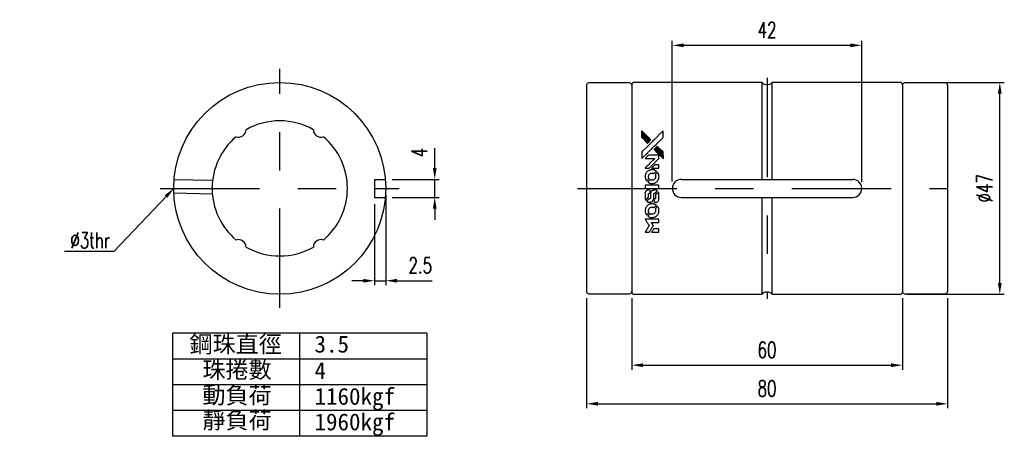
# Model space of a CAD drawing. Extents: x 7 to 226, y 57 to 149.
import ezdxf

# ---------------------------------------------------------------- set-up
doc = ezdxf.new("R2010")
doc.units = 0
doc.header["$MEASUREMENT"] = 0
doc.linetypes.add('CENTER', pattern=[47.5, 22, -8.5, 8.5, -8.5])
doc.linetypes.add('DASHED', pattern=[25.72, 12.86, -12.86])
doc.layers.get('0').update_dxf_attribs({"linetype": 'CONTINUOUS'})
for name, color, linetype in [('CL', 1, 'CENTER'), ('DIM', 4, 'CONTINUOUS'), ('HID', 2, 'DASHED'), ('OUT', 3, 'CONTINUOUS')]:
    doc.layers.add(name, color=color, linetype=linetype)
doc.styles.add('DIM-7', font='SIMPLEX.shx', dxfattribs={"width": 0.7, "bigfont": 'chineset.shx'})
doc.styles.add('T', font='txt')
doc.dimstyles.new('CNS', dxfattribs={"dimtxt": 3.5, "dimasz": 2.5, "dimexe": 1, "dimexo": 1.5, "dimgap": 0.09, "dimtad": 0, "dimdec": 4, "dimdsep": 46, "dimtxsty": 'STANDARD', "dimcen": 0.09, "dimclrd": 1, "dimclre": 1, "dimclrt": 4, "dimadec": 0, "dimazin": 0, "dimtfac": 1, "dimtdec": 4, "dimtix": 1, "dimtmove": 2, "dimatfit": 3, "dimfxl": 1, "dimtvp": 0.971429, "dimtolj": 1, "dimarcsym": 0})

# ---------------------------------------------------------------- blocks, each defined once
blk = doc.blocks.new('*D99')
at = {"layer": 'DIM', "lineweight": -2}
for p, q in [((132.96, 87.56), (132.96, 63.15)), ((212.96, 87.56), (212.96, 63.15)), ((135.46, 64.15), (210.46, 64.15))]:
    blk.add_line(p, q, dxfattribs=at)
at = {"layer": 'DIM'}
for points in [[(135.46, 64.57), (135.46, 63.74), (132.96, 64.15)], [(210.46, 64.57), (210.46, 63.74), (212.96, 64.15)]]:
    blk.add_solid(points, dxfattribs=at)
at = {"layer": 'DIM', "color": 4, "insert": (172.96, 67.55), "char_height": 3.5, "attachment_point": 5, "style": 'DIM-7'}
blk.add_mtext('\\A1;80', dxfattribs=at)
blk = doc.blocks.new('*D100')
at = {"layer": 'DIM', "lineweight": -2}
for p, q in [((203.96, 135.46), (225.56, 135.46)), ((224.56, 90.96), (224.56, 132.96)), ((203.96, 88.46), (225.56, 88.46))]:
    blk.add_line(p, q, dxfattribs=at)
at = {"layer": 'DIM'}
for points in [[(224.14, 132.96), (224.98, 132.96), (224.56, 135.46)], [(224.14, 90.96), (224.98, 90.96), (224.56, 88.46)]]:
    blk.add_solid(points, dxfattribs=at)
at = {"layer": 'DIM', "color": 4, "insert": (221.16, 111.96), "char_height": 3.5, "attachment_point": 5, "rotation": 90, "style": 'DIM-7'}
blk.add_mtext('\\A1;%%c47', dxfattribs=at)
blk = doc.blocks.new('*D97')
at = {"layer": 'DIM', "lineweight": -2}
for p, q in [((151.96, 113.46), (151.96, 144.7)), ((193.96, 113.32), (193.96, 144.7)), ((154.46, 143.7), (191.46, 143.7))]:
    blk.add_line(p, q, dxfattribs=at)
at = {"layer": 'DIM'}
for points in [[(154.46, 144.11), (154.46, 143.28), (151.96, 143.7)], [(191.46, 144.11), (191.46, 143.28), (193.96, 143.7)]]:
    blk.add_solid(points, dxfattribs=at)
at = {"layer": 'DIM', "color": 4, "insert": (172.96, 147.1), "char_height": 3.5, "attachment_point": 5, "style": 'DIM-7'}
blk.add_mtext('\\A1;42', dxfattribs=at)
blk = doc.blocks.new('*D101')
at = {"layer": 'DIM', "lineweight": -2}
for p, q in [((99.28, 116.46), (99.28, 120.89)), ((89.84, 113.96), (100.28, 113.96)), ((99.28, 109.96), (99.28, 113.96)), ((89.84, 109.96), (100.28, 109.96)), ((99.28, 107.46), (99.28, 104.96))]:
    blk.add_line(p, q, dxfattribs=at)
at = {"layer": 'DIM'}
for points in [[(98.87, 116.46), (99.7, 116.46), (99.28, 113.96)], [(98.87, 107.46), (99.7, 107.46), (99.28, 109.96)]]:
    blk.add_solid(points, dxfattribs=at)
at = {"layer": 'DIM', "color": 4, "insert": (95.88, 119.92), "char_height": 3.5, "attachment_point": 5, "rotation": 90, "style": 'DIM-7'}
blk.add_mtext('\\A1;4', dxfattribs=at)
blk = doc.blocks.new('*D102')
at = {"layer": 'DIM', "lineweight": -2}
for p, q in [((88.42, 110.46), (88.42, 90.46)), ((85.92, 108.46), (85.92, 90.46)), ((83.42, 91.46), (80.92, 91.46)), ((85.92, 91.46), (88.42, 91.46)), ((90.92, 91.46), (98.74, 91.46))]:
    blk.add_line(p, q, dxfattribs=at)
at = {"layer": 'DIM'}
for points in [[(83.42, 91.87), (83.42, 91.04), (85.92, 91.46)], [(90.92, 91.87), (90.92, 91.04), (88.42, 91.46)]]:
    blk.add_solid(points, dxfattribs=at)
at = {"layer": 'DIM', "color": 4, "insert": (96.08, 94.86), "char_height": 3.5, "attachment_point": 5, "style": 'DIM-7'}
blk.add_mtext('\\A1;2.5', dxfattribs=at)
blk = doc.blocks.new('*D98')
at = {"layer": 'DIM', "lineweight": -2}
for p, q in [((142.96, 87.56), (142.96, 71.72)), ((202.96, 87.56), (202.96, 71.72)), ((145.46, 72.72), (200.46, 72.72))]:
    blk.add_line(p, q, dxfattribs=at)
at = {"layer": 'DIM'}
for points in [[(145.46, 73.13), (145.46, 72.3), (142.96, 72.72)], [(200.46, 73.13), (200.46, 72.3), (202.96, 72.72)]]:
    blk.add_solid(points, dxfattribs=at)
at = {"layer": 'DIM', "color": 4, "insert": (172.96, 76.12), "char_height": 3.5, "attachment_point": 5, "style": 'DIM-7'}
blk.add_mtext('\\A1;60', dxfattribs=at)
blk = doc.blocks.new('*U94')
at = {"linetype": 'Continuous'}
for p, q in [((2805, 607), (2822, 624)), ((2822, 624), (2856, 658)), ((2856, 658), (2943, 747)), ((2943, 747), (3045, 747)), ((3025, 624), (3008, 607)), ((3058, 658), (3025, 624)), ((3045, 747), (3147, 747)), ((3146, 747), (3058, 658)), ((3147, 747), (3146, 747)), ((3146, 747), (3146, 747)), ((2500, 303), (2518, 321)), ((2518, 321), (2526, 329)), ((2526, 329), (2538, 340)), ((2538, 340), (2549, 351)), ((2549, 351), (2554, 357)), ((2554, 357), (2569, 371)), ((2569, 372), (2569, 372)), ((2569, 372), (2569, 372)), ((2569, 372), (2569, 372)), ((2569, 372), (2569, 372)), ((2569, 372), (2569, 372)), ((2569, 372), (2569, 372)), ((2569, 372), (2569, 372)), ((2569, 372), (2569, 372)), ((2569, 371), (2569, 372)), ((2569, 372), (2569, 371)), ((2569, 371), (2569, 371)), ((2569, 371), (2569, 371)), ((2569, 371), (2569, 371)), ((2569, 371), (2569, 371)), ((2569, 371), (2569, 371)), ((2569, 371), (2569, 371)), ((2569, 371), (2584, 357)), ((2584, 357), (2590, 351)), ((2590, 351), (2601, 340)), ((2601, 340), (2612, 329)), ((2612, 329), (2620, 321)), ((2620, 321), (2638, 303)), ((2768, 570), (2794, 596)), ((2768, 570), (2768, 570)), ((2768, 570), (2768, 570)), ((2768, 570), (2768, 570)), ((2768, 570), (2768, 570)), ((2768, 569), (2768, 570)), ((2768, 569), (2768, 569)), ((2768, 569), (2768, 569)), ((2768, 569), (2768, 569)), ((2783, 554), (2768, 569)), ((2799, 538), (2783, 554)), ((2794, 596), (2805, 607)), ((2818, 519), (2799, 538)), ((2869, 468), (2818, 519)), ((2919, 519), (2869, 468)), ((2938, 538), (2919, 519)), ((2955, 554), (2938, 538)), ((2969, 569), (2955, 554)), ((2970, 569), (2969, 569)), ((2996, 596), (2970, 570)), ((2970, 570), (2970, 570)), ((2970, 570), (2970, 570)), ((2970, 570), (2970, 570)), ((2970, 570), (2970, 570)), ((2970, 570), (2970, 569)), ((2970, 569), (2970, 569)), ((2970, 569), (2970, 569)), ((3008, 607), (2996, 596)), ((2293, 95), (2294, 95)), ((2293, 94), (2293, 95)), ((2293, 94), (2293, 94)), ((2293, 94), (2293, 94)), ((2293, 94), (2293, 94)), ((2293, 93), (2293, 94)), ((2293, 93), (2293, 93)), ((2293, 93), (2293, 93)), ((2293, 93), (2293, 93)), ((2293, 93), (2293, 93)), ((2294, 93), (2293, 93)), ((2294, 95), (2332, 134)), ((2294, 93), (2294, 93)), ((2314, 93), (2294, 93)), ((2343, 93), (2314, 93)), ((2332, 134), (2379, 182)), ((2393, 93), (2343, 93)), ((2379, 182), (2389, 191)), ((2389, 191), (2468, 271)), ((2468, 271), (2500, 303)), ((2494, 94), (2493, 93)), ((2493, 93), (2493, 93)), ((2493, 93), (2493, 93)), ((2493, 93), (2493, 93)), ((2493, 93), (2493, 93)), ((2493, 93), (2493, 93)), ((2493, 93), (2493, 93)), ((2493, 93), (2493, 93)), ((2493, 93), (2493, 93)), ((2493, 93), (2493, 93)), ((2495, 95), (2494, 94)), ((2494, 94), (2494, 94)), ((2494, 94), (2494, 94)), ((2494, 94), (2494, 94)), ((2534, 134), (2495, 95)), ((2495, 95), (2495, 95)), ((2581, 182), (2534, 134)), ((2591, 191), (2581, 182)), ((2670, 271), (2591, 191)), ((2638, 303), (2670, 271))]:
    blk.add_line(p, q, dxfattribs=at)
at = {"linetype": 'Continuous', "extrusion": (0, 0, -1)}
for points in [[(-2822, 624), (-3008, 607), (-2805, 607)], [(-2856, 658), (-3025, 624), (-2822, 624)], [(-2822, 624), (-3025, 624), (-3008, 607)], [(-2943, 747), (-3058, 658), (-2856, 658)], [(-2856, 658), (-3058, 658), (-3025, 624)], [(-3045, 747), (-3146, 747), (-2943, 747)], [(-2943, 747), (-3146, 747), (-3058, 658)], [(-3147, 747), (-3146, 747), (-3045, 747)], [(-3045, 747), (-3146, 747), (-3146, 747)], [(-2518, 321), (-2638, 303), (-2500, 303)], [(-2526, 329), (-2620, 321), (-2518, 321)], [(-2518, 321), (-2620, 321), (-2638, 303)], [(-2538, 340), (-2612, 329), (-2526, 329)], [(-2526, 329), (-2612, 329), (-2620, 321)], [(-2549, 351), (-2601, 340), (-2538, 340)], [(-2538, 340), (-2601, 340), (-2612, 329)], [(-2554, 357), (-2590, 351), (-2549, 351)], [(-2549, 351), (-2590, 351), (-2601, 340)], [(-2569, 371), (-2584, 357), (-2554, 357)], [(-2554, 357), (-2584, 357), (-2590, 351)], [(-2569, 372), (-2569, 372), (-2569, 372)], [(-2569, 372), (-2569, 372), (-2569, 372)], [(-2569, 372), (-2569, 372), (-2569, 372)], [(-2569, 372), (-2569, 372), (-2569, 372)], [(-2569, 372), (-2569, 372), (-2569, 372)], [(-2569, 372), (-2569, 372), (-2569, 372)], [(-2569, 372), (-2569, 372), (-2569, 372)], [(-2569, 372), (-2569, 371), (-2569, 371)], [(-2569, 372), (-2569, 372), (-2569, 371)], [(-2569, 371), (-2569, 371), (-2569, 371)], [(-2569, 371), (-2569, 371), (-2569, 371)], [(-2569, 371), (-2569, 371), (-2569, 371)], [(-2569, 371), (-2569, 371), (-2569, 371)], [(-2569, 371), (-2569, 371), (-2569, 371)], [(-2569, 371), (-2569, 371), (-2569, 371)], [(-2569, 371), (-2569, 371), (-2584, 357)], [(-2794, 596), (-2970, 570), (-2768, 570)], [(-2768, 570), (-2970, 570), (-2768, 570)], [(-2768, 570), (-2970, 570), (-2970, 570)], [(-2768, 570), (-2970, 570), (-2768, 570)], [(-2768, 570), (-2970, 570), (-2970, 570)], [(-2768, 570), (-2970, 570), (-2768, 570)], [(-2768, 570), (-2970, 570), (-2970, 570)], [(-2768, 570), (-2970, 570), (-2768, 570)], [(-2768, 570), (-2970, 570), (-2970, 570)], [(-2768, 570), (-2970, 569), (-2768, 569)], [(-2768, 570), (-2970, 570), (-2970, 569)], [(-2768, 569), (-2970, 569), (-2768, 569)], [(-2768, 569), (-2970, 569), (-2970, 569)], [(-2768, 569), (-2970, 569), (-2768, 569)], [(-2768, 569), (-2970, 569), (-2970, 569)], [(-2768, 569), (-2969, 569), (-2768, 569)], [(-2768, 569), (-2970, 569), (-2969, 569)], [(-2768, 569), (-2955, 554), (-2783, 554)], [(-2768, 569), (-2969, 569), (-2955, 554)], [(-2783, 554), (-2938, 538), (-2799, 538)], [(-2783, 554), (-2955, 554), (-2938, 538)], [(-2805, 607), (-2996, 596), (-2794, 596)], [(-2794, 596), (-2996, 596), (-2970, 570)], [(-2799, 538), (-2919, 519), (-2818, 519)], [(-2799, 538), (-2938, 538), (-2919, 519)], [(-2805, 607), (-3008, 607), (-2996, 596)], [(-2818, 519), (-2919, 519), (-2869, 468)], [(-2294, 95), (-2495, 95), (-2293, 95)], [(-2293, 95), (-2494, 94), (-2293, 94)], [(-2293, 95), (-2495, 95), (-2494, 94)], [(-2293, 94), (-2494, 94), (-2293, 94)], [(-2293, 94), (-2494, 94), (-2494, 94)], [(-2293, 94), (-2494, 94), (-2293, 94)], [(-2293, 94), (-2494, 94), (-2494, 94)], [(-2293, 94), (-2494, 94), (-2293, 94)], [(-2293, 94), (-2494, 94), (-2494, 94)], [(-2293, 94), (-2493, 93), (-2293, 93)], [(-2293, 94), (-2494, 94), (-2493, 93)], [(-2293, 93), (-2493, 93), (-2293, 93)], [(-2293, 93), (-2493, 93), (-2493, 93)], [(-2293, 93), (-2493, 93), (-2293, 93)], [(-2293, 93), (-2493, 93), (-2493, 93)], [(-2293, 93), (-2493, 93), (-2293, 93)], [(-2293, 93), (-2493, 93), (-2493, 93)], [(-2293, 93), (-2493, 93), (-2293, 93)], [(-2293, 93), (-2493, 93), (-2493, 93)], [(-2293, 93), (-2493, 93), (-2294, 93)], [(-2293, 93), (-2493, 93), (-2493, 93)], [(-2332, 134), (-2495, 95), (-2294, 95)], [(-2294, 95), (-2495, 95), (-2495, 95)], [(-2294, 93), (-2493, 93), (-2294, 93)], [(-2294, 93), (-2493, 93), (-2493, 93)], [(-2294, 93), (-2493, 93), (-2314, 93)], [(-2294, 93), (-2493, 93), (-2493, 93)], [(-2314, 93), (-2493, 93), (-2343, 93)], [(-2314, 93), (-2493, 93), (-2493, 93)], [(-2379, 182), (-2534, 134), (-2332, 134)], [(-2332, 134), (-2534, 134), (-2495, 95)], [(-2343, 93), (-2493, 93), (-2393, 93)], [(-2343, 93), (-2493, 93), (-2493, 93)], [(-2389, 191), (-2581, 182), (-2379, 182)], [(-2379, 182), (-2581, 182), (-2534, 134)], [(-2468, 271), (-2591, 191), (-2389, 191)], [(-2389, 191), (-2591, 191), (-2581, 182)], [(-2500, 303), (-2670, 271), (-2468, 271)], [(-2468, 271), (-2670, 271), (-2591, 191)], [(-2500, 303), (-2638, 303), (-2670, 271)]]:
    blk.add_solid(points, dxfattribs=at)
blk = doc.blocks.new('A$C21952746')
for points in [[(0, 584), (0, 519), (18, 508, -0.000297), (29, 501, -0.000037), (52, 487, -0.000043), (80, 470, -0.000036), (111, 451, 0.000044), (140, 433, 0.000063), (166, 417, 0.000035), (188, 404, 0.0009), (194, 400), (203, 395), (214, 402, 0.001175), (221, 406, 0.000208), (233, 413, 0.000225), (247, 422, 0.000203), (262, 432, -0.000711), (276, 440, -0.001119), (288, 448, -0.000263), (299, 455, -0.04589), (300, 455, -0.519312), (301, 454, -0.001914), (302, 437, -0.003124), (302, 408, -0.000285), (302, 337), (302, 219), (343, 219, 0.001727), (373, 219, 0.025279), (383, 219, 0.073886), (390, 221, 0.07426), (395, 224, 0.03264), (396, 225, 0.01784), (398, 227, 0.017712), (399, 229, 0.026854), (400, 231), (403, 235), (403, 442), (403, 649), (401, 647, -0.004595), (399, 646, -0.00016), (393, 642, -0.000298), (385, 638, -0.000208), (377, 633, 0.000986), (352, 617, 0.00025), (312, 592, 0.000268), (270, 566, 0.000436), (234, 543, -0.002932), (222, 535, -0.004718), (212, 529, -0.001113), (203, 524, -0.227179), (202, 524, -0.045982), (201, 524, -0.000145), (188, 532, -0.000825), (175, 540, -0.000517), (159, 550, 0.000056), (104, 584, 0.000289), (74, 603, 0.000481), (51, 617, 0.000418), (28, 631), (0, 648)], [(646, 646, 0.024131), (627, 644, 0.022344), (609, 639, 0.021883), (590, 633, 0.020884), (572, 625, 0.010669), (562, 619, 0.010389), (552, 613, 0.010913), (543, 608, 0.022227), (536, 603), (534, 601), (566, 569, 0.002452), (579, 556, 0.003628), (590, 546, 0.001662), (600, 536, 0.070159), (602, 535, 0.047671), (604, 534, 0.018624), (607, 534, 0.017921), (610, 533, 0.018804), (613, 533, 0.018255), (617, 533, 0.041312), (620, 533, 0.037164), (623, 534, 0.012342), (627, 536, -0.015101), (638, 540, -0.035998), (646, 542, -0.033244), (655, 543, -0.011249), (669, 543, -0.004059), (679, 543, -0.019693), (685, 543, -0.027943), (690, 542, -0.014411), (696, 540, -0.033089), (711, 535, -0.033887), (724, 528, -0.034021), (737, 520, -0.033942), (748, 510, -0.02816), (758, 498, -0.035032), (766, 486, -0.035269), (772, 473, -0.029196), (777, 459, -0.037862), (780, 442, -0.043657), (780, 426, -0.043064), (778, 410, -0.035184), (772, 393, 0.033699), (770, 386, 0.052815), (769, 378, 0.059167), (769, 372, 0.058972), (771, 366, 0.059208), (774, 361, 0.021125), (780, 355, 0.008691), (790, 345, 0.000851), (814, 321, 0.001873), (826, 309, 0.013884), (832, 303, 0.022355), (836, 300, 0.341453), (837, 301, 0.073011), (841, 304, 0.004587), (848, 315, 0.00748), (855, 327, 0.016837), (860, 336, 0.028606), (870, 359, 0.031352), (877, 381, 0.031004), (881, 405, 0.0268), (882, 430, 0.026698), (881, 457, 0.03002), (877, 482, 0.030357), (869, 506, 0.028554), (859, 530, 0.062944), (830, 574, 0.062206), (790, 610, 0.062448), (743, 634, 0.064355), (692, 646, 0.017377), (682, 647, 0.008369), (669, 647, 0.008367), (656, 647, 0.01757)], [(1047, 647, 0.018538), (1040, 646, 0.010695), (1032, 645, 0.01068), (1025, 643, 0.017678), (1018, 641, 0.013849), (1011, 638, 0.011814), (1004, 635, 0.004513), (997, 632, 0.290035), (996, 631, 0.196418), (996, 630, 0.000124), (1009, 618, 0.001477), (1022, 604, 0.000898), (1039, 587), (1082, 545), (1135, 544, -0.001471), (1175, 544, -0.028714), (1188, 543, -0.097073), (1195, 541, -0.084199), (1201, 536, -0.042698), (1204, 532, -0.053912), (1206, 528, -0.051004), (1207, 524, -0.032967), (1207, 518, 0.00807), (1207, 516, 0.003023), (1207, 512, 0.002994), (1207, 508, 0.003629), (1208, 504), (1208, 495), (1249, 495, 0.001618), (1269, 495, 0.005206), (1282, 495, 0.00535), (1291, 495, 0.060675), (1294, 496, 0.048484), (1296, 497, 0.02389), (1299, 498, 0.022812), (1301, 500, 0.02462), (1303, 502, 0.061781), (1307, 507, 0.080179), (1310, 512, 0.048561), (1311, 520, 0.010021), (1311, 534, 0.016602), (1310, 554, 0.031409), (1308, 569, 0.036474), (1305, 582, 0.03439), (1299, 595, 0.065928), (1285, 615, 0.069066), (1266, 631, 0.065697), (1243, 641, 0.051559), (1216, 646, 0.020904), (1202, 647, 0.000451), (1131, 647, 0.000419), (1060, 647, 0.022759)], [(1360, 433), (1361, 219), (1403, 219), (1445, 219), (1450, 222, 0.071429), (1454, 225, 0.054799), (1457, 229, 0.053585), (1460, 234, 0.060698), (1461, 239, 0.033975), (1462, 248, 0.000112), (1462, 357, 0.000726), (1462, 464, 0.001084), (1461, 557), (1461, 648), (1410, 648), (1360, 648)], [(1702, 646, 0.023681), (1684, 644, 0.022402), (1666, 639, 0.021929), (1649, 633, 0.020503), (1631, 625, 0.013745), (1621, 620, 0.009767), (1610, 614, 0.009658), (1601, 607, 0.027804), (1594, 602), (1592, 600), (1623, 569, 0.002053), (1638, 554, 0.006738), (1649, 544, 0.007826), (1656, 538, 0.063909), (1659, 535, 0.061532), (1665, 533, 0.068674), (1671, 533, 0.052072), (1678, 534, 0.019648), (1687, 537, -0.018366), (1698, 540, -0.0288), (1708, 542, -0.029061), (1718, 543, -0.019155), (1730, 543, -0.053809), (1755, 540, -0.058833), (1778, 531, -0.058566), (1799, 516, -0.052525), (1816, 498, -0.044733), (1826, 481, -0.040573), (1833, 463, -0.041123), (1837, 445, -0.04951), (1838, 427, -0.017369), (1837, 418, -0.024255), (1835, 411, -0.023787), (1833, 403, -0.015798), (1830, 395, 0.010631), (1828, 390, 0.033653), (1827, 386, 0.037806), (1827, 383, 0.016307), (1827, 378, 0.068179), (1828, 369, 0.095747), (1831, 362, 0.033418), (1840, 352, 0.002133), (1867, 325, 0.001452), (1883, 310, 0.012393), (1890, 304, 0.020479), (1894, 301, 0.344362), (1896, 301, 0.074287), (1899, 304, 0.005454), (1906, 316, 0.008391), (1914, 328, 0.017097), (1919, 338, 0.027375), (1928, 358, 0.02835), (1934, 379, 0.027723), (1938, 401, 0.023913), (1940, 425, 0.027047), (1939, 453, 0.031685), (1935, 479, 0.032425), (1928, 504, 0.031013), (1918, 528, 0.037914), (1901, 557, 0.040153), (1880, 583, 0.039834), (1855, 604, 0.036173), (1826, 623, 0.040752), (1798, 635, 0.035885), (1766, 644, 0.035491), (1734, 647, 0.037615)], [(1990, 585), (1990, 520), (2141, 369), (2292, 219), (2334, 219, 0.0008), (2360, 219, 0.010795), (2370, 219, 0.030495), (2376, 220, 0.080372), (2380, 221, 0.03816), (2383, 224, 0.041799), (2386, 226, 0.042486), (2389, 229, 0.042078), (2391, 233, 0.099276), (2392, 238, 0.003302), (2392, 259, 0.002586), (2392, 296, 0.000204), (2392, 393), (2392, 549), (2342, 599), (2292, 649), (2291, 499), (2291, 349), (2143, 498, 0.000253), (2086, 554, 0.000412), (2038, 603, 0.000041), (1995, 646, 0.041338), (1993, 648), (1990, 650)], [(2413, 624, -0.000056), (2473, 563, -0.000021), (2559, 478, -0.000021), (2652, 385, -0.000025), (2739, 297), (2943, 93), (3044, 93), (3145, 93), (3009, 230, 0.000274), (2943, 296, 0.000123), (2857, 383, 0.000121), (2766, 475, 0.000165), (2683, 557), (2494, 747), (2392, 747), (2291, 747)], [(2856, 658, 0.000288), (2822, 624, 0.000479), (2794, 596, 0.000013), (2768, 570, 0.197177), (2768, 570, 0.197497), (2768, 569, 0.00004), (2783, 554, 0.000836), (2799, 538, 0.000505), (2818, 519), (2869, 468), (3008, 607), (3147, 747), (3045, 747), (2943, 747)], [(0, 333), (0, 219), (42, 219, 0.000842), (68, 219, 0.010591), (78, 219, 0.028995), (84, 219, 0.069543), (87, 221, 0.051063), (91, 223, 0.039932), (95, 226, 0.039414), (98, 230, 0.045845), (100, 233, 0.094811), (101, 237, 0.007124), (101, 249, 0.004713), (101, 268, 0.000534), (101, 311), (101, 385), (91, 391, 0.000828), (60, 410, 0.000879), (31, 428, 0.000048), (1, 446, 0.137596), (0, 447, 0.413028), (0, 446, 0.000016), (0, 413, 0.000623), (0, 376, 0.000374)], [(494, 559, 0.064158), (468, 510, 0.06356), (455, 455, 0.064004), (456, 399, 0.066747), (471, 345, 0.04321), (489, 312, 0.044737), (513, 283, 0.044901), (541, 258, 0.044184), (573, 239, 0.026293), (598, 229, 0.033344), (621, 222, 0.033227), (646, 219, 0.025815), (673, 218, 0.023119), (698, 220, 0.031044), (721, 224, 0.031337), (743, 231, 0.024258), (766, 241, 0.015622), (774, 245, 0.008495), (784, 251, 0.008415), (793, 257, 0.020814), (799, 262), (802, 264), (772, 295, 0.002843), (748, 318, 0.033917), (739, 327, 0.087906), (732, 330, 0.073302), (723, 332, 0.022047), (719, 331, 0.026465), (715, 331, 0.022233), (711, 330, 0.009985), (706, 328, -0.039011), (686, 323, -0.044398), (666, 322, -0.045096), (647, 324, -0.04265), (628, 329, -0.071154), (601, 344, -0.068827), (579, 365, -0.068713), (564, 392, -0.070507), (557, 422, -0.028605), (557, 435, -0.031418), (558, 447, -0.031044), (560, 460, -0.02668), (564, 472, 0.038913), (567, 479, 0.043732), (568, 487, 0.047754), (567, 494, 0.075756), (566, 499, 0.07294), (564, 502, 0.003456), (556, 510, 0.005023), (546, 521, 0.002422), (532, 535, 0.000819), (520, 547, 0.001349), (510, 557, 0.0001), (500, 566, 0.205335), (500, 567, 0.219821), (500, 566, 0.002494), (498, 564, 0.007089), (496, 562, 0.004494)], [(947, 370, 0.065483), (942, 367, 0.053271), (938, 363, 0.052018), (934, 359, 0.0556), (931, 353, 0.036839), (930, 350, 0.026922), (930, 346, 0.016905), (930, 340, 0.004317), (930, 332, 0.016369), (930, 313, 0.029936), (932, 298, 0.03418), (936, 285, 0.031327), (941, 272, 0.046935), (951, 256, 0.054053), (963, 243, 0.053701), (977, 233, 0.045364), (995, 225, 0.032479), (1010, 221, 0.03386), (1025, 219, 0.013578), (1050, 219, 0.001155), (1113, 219, 0.000413), (1166, 219, 0.005008), (1187, 219, 0.013199), (1199, 220, 0.033956), (1207, 221, 0.013909), (1216, 223, 0.010864), (1225, 226, 0.010938), (1234, 229, 0.028702), (1239, 232), (1244, 234), (1201, 278), (1158, 322), (1107, 322, -0.001504), (1085, 322, -0.00328), (1069, 322, -0.001901), (1056, 322, -0.061333), (1053, 323, -0.063621), (1048, 324, -0.048633), (1044, 327, -0.046769), (1040, 331, -0.047961), (1038, 336, -0.02678), (1036, 340, -0.050957), (1035, 343, -0.029398), (1035, 347, -0.00401), (1034, 357), (1034, 372), (993, 372, 0.001061), (969, 371, 0.009147), (958, 371, 0.020721), (952, 371, 0.051619)], [(953, 591, 0.023289), (946, 581, 0.026845), (941, 571, 0.026047), (937, 560, 0.019751), (933, 547, 0.013249), (932, 540, 0.025169), (931, 534, 0.016532), (931, 527, 0.002937), (931, 514, 0.003317), (931, 501, 0.011808), (931, 494, 0.01777), (931, 488, 0.021476), (932, 483, 0.04325), (939, 460, 0.045753), (950, 439, 0.04649), (965, 421, 0.047672), (982, 406, 0.025315), (989, 401, 0.015208), (998, 396, 0.01512), (1008, 392, 0.022488), (1017, 389, 0.027857), (1030, 385, 0.034138), (1043, 383, 0.014286), (1063, 383, 0.00124), (1113, 383, -0.00103), (1144, 382, -0.002552), (1166, 382, -0.001594), (1184, 382, -0.047676), (1188, 381, -0.085307), (1195, 378, -0.097789), (1201, 373, -0.085947), (1205, 366, -0.051339), (1207, 356, 0.014634), (1207, 352, 0.015028), (1208, 349, 0.014927), (1208, 346, 0.059415), (1209, 345, 0.070595), (1212, 341, 0.00028), (1247, 305, 0.000111), (1283, 268, 0.200239), (1285, 268, 0.268906), (1286, 268, 0.001866), (1291, 277, 0.007532), (1296, 286, 0.017818), (1299, 292, 0.013256), (1302, 299, 0.011636), (1304, 307, 0.011528), (1307, 315, 0.012303), (1309, 323, 0.0423), (1310, 335, 0.013657), (1311, 353, 0.013857), (1310, 371, 0.037428), (1308, 384, 0.014927), (1306, 393, 0.0122), (1303, 402, 0.012518), (1300, 410, 0.023062), (1297, 417, 0.065961), (1281, 441, 0.06055), (1258, 461, 0.059676), (1231, 475, 0.060497), (1202, 483, 0.025683), (1196, 483, 0.001528), (1177, 483, 0.002124), (1153, 483, 0.001173), (1123, 484, -0.000809), (1072, 484, -0.017164), (1057, 484, -0.063931), (1048, 486, -0.108429), (1043, 489, -0.052941), (1039, 493, -0.063675), (1037, 498, -0.050562), (1036, 503, -0.020337), (1035, 511, 0.009897), (1035, 515, 0.016482), (1034, 519, 0.019019), (1033, 522, 0.06043), (1033, 524, 0.076267), (1029, 529, 0.00054), (996, 562, 0.000307), (961, 596, 0.142594), (959, 597, 0.232419), (958, 597, 0.022995), (956, 596, 0.024627), (955, 594, 0.015407)], [(1552, 559, 0.018008), (1546, 550, 0.009842), (1539, 538, 0.009807), (1532, 526, 0.015716), (1527, 515, 0.048467), (1515, 477, 0.045841), (1511, 436, 0.046006), (1513, 395, 0.049638), (1524, 357, 0.064819), (1550, 307, 0.06695), (1588, 266, 0.066691), (1636, 236, 0.063505), (1691, 220, 0.03135), (1705, 218, 0.010439), (1725, 218, 0.010391), (1746, 218, 0.032408), (1759, 220, 0.015696), (1776, 223, 0.018095), (1791, 227, 0.018551), (1805, 233, 0.018352), (1820, 239, 0.015568), (1829, 244, 0.009832), (1839, 250, 0.009795), (1849, 257, 0.023727), (1856, 262), (1859, 264), (1828, 295, 0.001528), (1811, 313, 0.010022), (1802, 322, 0.019586), (1796, 326, 0.061865), (1792, 329, 0.055054), (1785, 331, 0.061607), (1778, 332, 0.048725), (1771, 331, 0.020221), (1761, 328, -0.017722), (1750, 325, -0.02685), (1740, 323, -0.02759), (1730, 322, -0.020233), (1719, 322, -0.04793), (1699, 325, -0.048386), (1679, 332, -0.047866), (1661, 342, -0.044964), (1645, 356, -0.04333), (1631, 373, -0.050921), (1622, 391, -0.051473), (1616, 411, -0.0459), (1614, 432, -0.019014), (1614, 442, -0.024114), (1616, 451, -0.025081), (1618, 460, -0.023892), (1620, 469, 0.008624), (1623, 475, 0.026486), (1624, 480, 0.035074), (1625, 484, 0.02756), (1625, 489, 0.087163), (1624, 496, 0.073291), (1620, 503, 0.028074), (1611, 512, 0.002594), (1589, 535), (1557, 567)], [(1990, 332), (1990, 218), (2032, 219), (2075, 219), (2080, 222, 0.03146), (2082, 224, 0.026444), (2084, 226, 0.026444), (2086, 228, 0.031457), (2087, 230), (2091, 235), (2091, 291), (2091, 347), (2041, 396, 0.000745), (2022, 415, 0.001228), (2006, 431, 0.000087), (1991, 445, 0.195134), (1991, 446, 0.412117), (1990, 445, 0.000048), (1990, 412, 0.00109), (1990, 376, 0.000653)], [(2500, 303, 0.000108), (2389, 191, 0.000692), (2332, 134, 0.000077), (2294, 95, 0.197527), (2293, 94, 0.410182), (2294, 93, 0.000493), (2314, 93, 0.002424), (2343, 93, 0.000529), (2393, 93), (2493, 93), (2581, 182), (2670, 271), (2620, 321, 0.000476), (2601, 340, 0.000789), (2584, 357, 0.000035), (2569, 371, 0.19758), (2569, 372, 0.198396), (2569, 371, 0.000019), (2549, 351, 0.000582), (2526, 329, 0.000351)]]:
    blk.add_lwpolyline(points, format="xyb", close=True)
at = {"linetype": 'Continuous'}
blk.add_blockref('*U94', (0, 0), dxfattribs=at)

msp = doc.modelspace()

# ---------------------------------------------------------------- linework, layer by layer
at = {"layer": 'CL'}
for p, q in [((64.92483, 85.45511), (64.92483, 138.45511)), ((172.96428, 136.45509), (172.96428, 87.45512)), ((38.42483, 111.95511), (91.42483, 111.95511)), ((130.96425, 111.95511), (212.96422, 111.95511))]:
    msp.add_line(p, q, dxfattribs=at)
at = {"layer": 'DIM'}
for p, q in [((97.54499, 79.80899), (41.11109, 79.80899)), ((41.11109, 79.80899), (41.11109, 56.93359)), ((69.32804, 79.80899), (69.32804, 56.93359)), ((97.54499, 79.80899), (97.54499, 56.93359)), ((97.54499, 74.09014), (41.11109, 74.09014)), ((97.54499, 68.3713), (41.11109, 68.3713)), ((97.54499, 62.65244), (41.11109, 62.65244)), ((97.54499, 56.93359), (41.11109, 56.93359))]:
    msp.add_line(p, q, dxfattribs=at)
at = {"layer": 'HID'}
for p, q in [((41.5093, 113.94557), (50.03468, 113.76711)), ((85.92483, 113.95511), (88.33957, 113.95511)), ((85.92483, 113.95511), (85.92483, 109.95511)), ((41.44652, 110.94622), (49.9719, 110.76777)), ((85.92483, 109.95511), (88.33957, 109.95511))]:
    msp.add_line(p, q, dxfattribs=at)
at = {"layer": 'OUT', "linetype": 'Continuous'}
for p, q in [((142.46425, 135.35511), (133.46425, 135.35511)), ((212.46422, 135.35511), (203.46422, 135.35511)), ((132.96425, 134.85511), (132.96425, 89.05511)), ((142.96425, 134.85511), (142.96425, 88.95512)), ((202.96422, 134.85511), (202.96422, 111.95511)), ((212.96422, 134.85511), (212.96422, 111.95511)), ((202.96422, 111.95511), (202.96422, 89.05511)), ((212.96422, 111.95511), (212.96422, 89.05511)), ((133.46425, 88.55511), (142.46425, 88.55511)), ((203.46422, 88.55511), (212.46422, 88.55511))]:
    msp.add_line(p, q, dxfattribs=at)
at = {"layer": 'OUT'}
for p, q in [((171.84625, 135.45509), (143.46425, 135.45509)), ((171.84625, 113.95511), (171.84625, 135.45509)), ((202.46422, 135.45509), (174.08231, 135.45509)), ((174.08231, 113.95511), (174.08231, 135.45509)), ((202.96422, 134.95509), (202.96422, 88.95512)), ((153.96428, 113.95511), (191.96428, 113.95511)), ((153.96428, 109.95511), (191.96428, 109.95511)), ((171.84625, 88.45512), (171.84625, 109.95511)), ((174.08231, 88.45512), (174.08231, 109.95511)), ((143.46425, 88.45512), (171.84625, 88.45512)), ((174.08231, 88.45512), (202.46422, 88.45512))]:
    msp.add_line(p, q, dxfattribs=at)
msp.add_circle((64.92483, 111.95511), 23.5, dxfattribs=at)
at = {"layer": 'OUT', "linetype": 'Continuous'}
for centre, start, end in [((133.46425, 134.85511), 90, 180), ((142.46425, 134.85511), 0, 90), ((203.46422, 134.85511), 90, 180), ((212.46422, 134.85511), 0, 90), ((133.46425, 89.05511), 180, 270), ((142.46425, 89.05511), 270, 0), ((203.46422, 89.05511), 180, 270), ((212.46422, 89.05511), 270, 0)]:
    msp.add_arc(centre, 0.5, start, end, dxfattribs=at)
at = {"layer": 'OUT'}
for centre, radius, start, end in [((143.46425, 134.95509), 0.5, 90, 180), ((172.96428, 136.45509), 1.5, 221.8103149, 318.1896851), ((202.46422, 134.95509), 0.5, 0, 90), ((64.92483, 111.95511), 15, 60.1864864, 119.8135136), ((55.78036, 125.01476), 1.68739, 251.5259166, 358.4740834), ((74.06931, 125.01476), 1.68739, 181.5259166, 288.4740834), ((64.92483, 111.95511), 15, 130.1864864, 229.8135136), ((64.92483, 111.95511), 15, 310.1864864, 49.8135136), ((153.96428, 111.95511), 2, 90, 270), ((191.96428, 111.95511), 2, 270, 90), ((55.78036, 98.89545), 1.68739, 1.5259166, 108.4740834), ((74.06931, 98.89545), 1.68739, 71.5259166, 178.4740834), ((64.92483, 111.95511), 15, 240.1864864, 299.8135136), ((143.46425, 88.95512), 0.5, 180, 270), ((172.96428, 87.45512), 1.5, 41.8103149, 138.1896851), ((202.46422, 88.95512), 0.5, 270, 0)]:
    msp.add_arc(centre, radius, start, end, dxfattribs=at)

# ---------------------------------------------------------------- block references
at = {"layer": 'DIM', "xscale": 0.00714, "yscale": 0.00714, "zscale": 0.00714, "rotation": 90}
msp.add_blockref('A$C21952746', (150.56039, 102.24474), dxfattribs=at)

# ---------------------------------------------------------------- texts
at = {"layer": 'DIM', "color": 4, "insert": (27.30753, 98.67412), "char_height": 3.5, "attachment_point": 9, "style": 'DIM-7'}
msp.add_mtext('%%C3thr', dxfattribs=at)
at = {"layer": 'DIM', "char_height": 3.75, "attachment_point": 1, "style": 'T'}
for s, width, insert in [('{\\fDFKai-SB|b0|i0|c136|p65;鋼珠直徑}', 21.7585837, (44.91897, 79.26917)), ('{\\fDFKai-SB|b0|i0|c136|p65;3.5}', 8.2054821, (72.62757, 79.26917)), ('{\\fDFKai-SB|b0|i0|c136|p65;珠捲數}', 16.0958973, (47.78607, 73.61043)), ('{\\fDFKai-SB|b0|i0|c136|p65;4}', 3.75, (72.62757, 73.41203)), ('{\\fDFKai-SB|b0|i0|c136|p65;動負荷}', 16.0958973, (47.78607, 67.93668)), ('{\\fDFKai-SB|b0|i0|c136|p65;1160kgf}', 3.75, (72.62757, 67.67766)), ('{\\fDFKai-SB|b0|i0|c136|p65;靜負荷}', 16.0958973, (47.78607, 62.39143)), ('{\\fDFKai-SB|b0|i0|c136|p65;1960kgf}', 3.75, (72.62757, 62.01603))]:
    msp.add_mtext_dynamic_manual_height_columns(s, width=width, gutter_width=75, heights=[0], dxfattribs=dict(at, insert=insert))

# ---------------------------------------------------------------- dimensions: what is measured, and where the dimension line sits
at = {"layer": 'DIM'}
for base, p1, p2, picture, middle in [((193.96428, 143.69631), (151.96428, 111.95511), (193.96428, 111.82193), '*D97', (172.96428, 147.09631)), ((212.96422, 64.15387), (132.96425, 89.05511), (212.96422, 89.05511), '*D99', (172.96424, 67.55387)), ((202.96422, 72.71515), (142.96425, 89.05511), (202.96422, 89.05511), '*D98', (172.96424, 76.11515))]:
    dim = msp.add_linear_dim(base=base, p1=p1, p2=p2, dimstyle='CNS', override={"dimtxsty": 'DIM-7', "dimclrd": 256, "dimclre": 256}, dxfattribs=at)
    dim.commit()
    dim.dimension.update_dxf_attribs({"geometry": picture, "text_midpoint": middle})
dim = msp.add_linear_dim(base=(224.56054, 135.45509), p1=(202.46422, 88.45512), p2=(202.46422, 135.45509), angle=90, text='%%c<>', dimstyle='CNS', override={"dimtxsty": 'DIM-7', "dimclrd": 256, "dimclre": 256}, dxfattribs=at)
dim.commit()
dim.dimension.update_dxf_attribs({"geometry": '*D100', "text_midpoint": (221.16054, 111.95511)})
dim = msp.add_linear_dim(base=(99.285, 109.95511), p1=(88.33957, 113.95511), p2=(88.33957, 109.95511), angle=270, dimstyle='CNS', override={"dimtxsty": 'DIM-7', "dimclrd": 256, "dimclre": 256, "dimtmove": 0}, dxfattribs=at)
dim.commit()
dim.dimension.update_dxf_attribs({"geometry": '*D101', "text_midpoint": (99.285, 119.92011), "dimtype": 160})
dim = msp.add_linear_dim(base=(85.92483, 91.45664), p1=(88.42483, 111.95511), p2=(85.92483, 109.95511), dimstyle='CNS', override={"dimtxsty": 'DIM-7', "dimclrd": 256, "dimclre": 256, "dimtmove": 0}, dxfattribs=at)
dim.commit()
dim.dimension.update_dxf_attribs({"geometry": '*D102', "text_midpoint": (96.0815, 91.45664), "dimtype": 160})

# ---------------------------------------------------------------- leaders
at = {"layer": 'DIM', "annotation_type": 0, "has_hookline": 1, "hookline_direction": 1, "text_width": 9.33333}
msp.add_leader([(41.42483, 111.95511), (28.16416, 97.95733), (17.22466, 97.95733)], dimstyle='CNS', override={"dimtxsty": 'DIM-7', "dimclrd": 256, "dimclre": 256, "dimtmove": 0}, dxfattribs=at)

doc.saveas('drawing.dxf')
